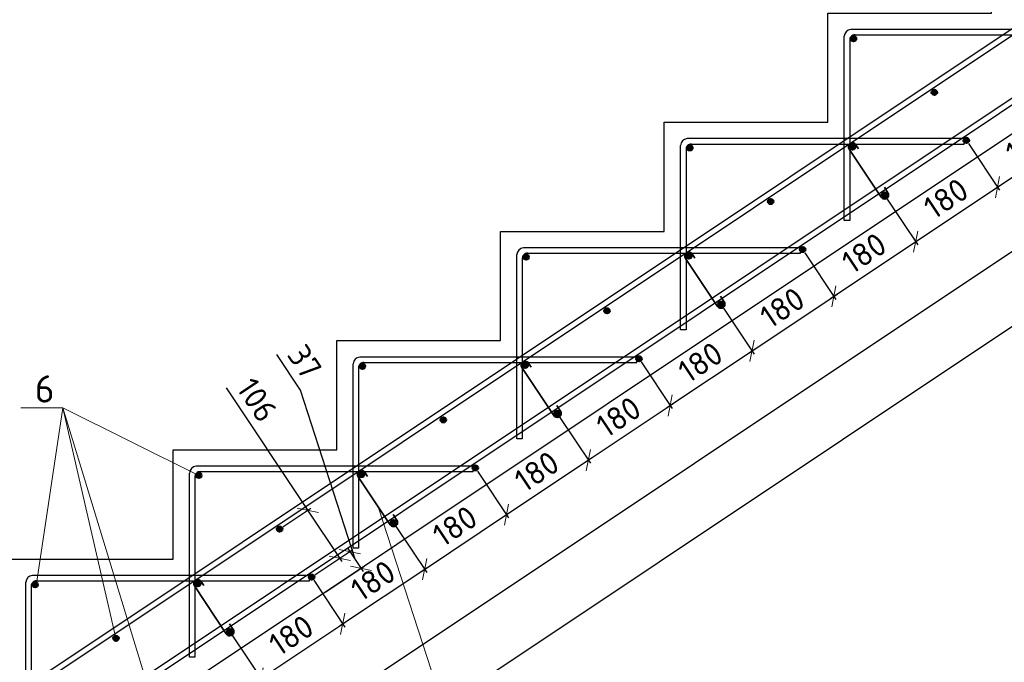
# Model space of a CAD drawing. Header units: millimetres. Extents: x 125896 to 2572636, y -120305 to 130347.
# Tile 14 of 256: x 301118 to 310140, y -111547 to -105662. Entities that reach past the tile are written whole.
import ezdxf

# ---------------------------------------------------------------- set-up
doc = ezdxf.new("R2010")
doc.units = ezdxf.units.MM
doc.linetypes.add('CENTER', pattern=[2, 1.25, -0.25, 0.25, -0.25])
for name, color, linetype, lineweight in [('Арматура', 152, 'Continuous', 40), ('ОСИ', 7, 'CENTER', 15), ('Основная 0.35', 200, 'Continuous', 35), ('Столовая Двери и окна', 7, 'Continuous', 15)]:
    doc.layers.add(name, color=color, linetype=linetype, lineweight=lineweight)
doc.layers.add('Столовая - обозначения', color=7, linetype='Continuous')
doc.styles.get("Standard").update_dxf_attribs({"font": 'isocpeur.ttf'})
doc.styles.add('ГОСТ', font='isocpeur.ttf')
doc.dimstyles.new('Осевые', dxfattribs={"dimscale": 0.7, "dimtxt": 450, "dimasz": 400, "dimexe": 100, "dimexo": 100, "dimgap": 100, "dimtad": 1, "dimdec": 0, "dimzin": 0, "dimdsep": 46, "dimtxsty": 'Standard', "dimblk": 'OBLIQUE', "dimcen": 9, "dimdle": 100, "dimazin": 0, "dimtm": 1e-09, "dimtfac": 1, "dimtdec": 0, "dimtofl": 0, "dimtmove": 0, "dimatfit": 3, "dimfxl": 1, "dimtolj": 1, "dimtzin": 0, "dimarcsym": 0})

# ---------------------------------------------------------------- blocks, each defined once
blk = doc.blocks.new('_OBLIQUE')
at = {"color": 0, "linetype": 'ByBlock'}
blk.add_line((-0.5, -0.5), (0.5, 0.5), dxfattribs=at)
blk = doc.blocks.new('*D901')
at = {"layer": 'Defpoints', "color": 0, "linetype": 'ByBlock', "lineweight": 20, "ltscale": 13, "transparency": 16777216}
for p in [(321040.7, -99219.5, -900), (321660.6, -100149.3), (299149.5, -113813.7, -900)]:
    blk.add_point(p, dxfattribs=at)
at = {"layer": 'ОСИ', "color": 0, "linetype": 'ByBlock', "lineweight": -2, "ltscale": 13, "transparency": 16777216}
for p, q in [((321060.1, -99248.6), (321680, -100178.4)), ((299740.2, -114762.9), (321689.7, -100129.9)), ((299168.9, -113842.8), (299788.7, -114772.6))]:
    blk.add_line(p, q, dxfattribs=at)
at = {"layer": 'ОСИ', "color": 0, "linetype": 'ByBlock', "lineweight": -2, "ltscale": 13, "transparency": 16777216, "xscale": 140, "yscale": 140, "zscale": 140}
for p, rotation in [((321660.6, -100149.3), 33.69006752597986), ((299769.3, -114743.5), 213.6900675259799)]:
    blk.add_blockref('_OBLIQUE', p, dxfattribs=dict(at, rotation=rotation))
at = {"layer": 'ОСИ', "color": 0, "linetype": 'ByBlock', "ltscale": 13, "transparency": 16777216, "insert": (310617.9, -107300.8), "char_height": 210, "attachment_point": 5, "rotation": 33.69007}
blk.add_mtext('\\A1;5262', dxfattribs=at)
blk = doc.blocks.new('*D902')
at = {"layer": 'Defpoints', "color": 0, "linetype": 'ByBlock', "lineweight": 20, "ltscale": 13, "transparency": 16777216}
for p in [(320728.2, -98792.8, -995.9), (321958.5, -100638.3), (298171.3, -113830.7, -995.9)]:
    blk.add_point(p, dxfattribs=at)
at = {"layer": 'ОСИ', "color": 0, "linetype": 'ByBlock', "lineweight": -2, "ltscale": 13, "transparency": 16777216}
for p, q in [((320747.6, -98822), (321977.9, -100667.4)), ((299372.5, -115695.6), (321987.7, -100618.9)), ((298190.8, -113859.9), (299421.1, -115705.3))]:
    blk.add_line(p, q, dxfattribs=at)
at = {"layer": 'ОСИ', "color": 0, "linetype": 'ByBlock', "lineweight": -2, "ltscale": 13, "transparency": 16777216, "xscale": 140, "yscale": 140, "zscale": 140}
for p, rotation in [((321958.5, -100638.3), 33.69006752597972), ((299401.7, -115676.2), 213.6900675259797)]:
    blk.add_blockref('_OBLIQUE', p, dxfattribs=dict(at, rotation=rotation))
at = {"layer": 'ОСИ', "color": 0, "linetype": 'ByBlock', "ltscale": 13, "transparency": 16777216, "insert": (310583, -108011.7), "char_height": 210, "attachment_point": 5, "rotation": 33.69007}
blk.add_mtext('\\A1;5422', dxfattribs=at)
blk = doc.blocks.new('*D851')
at = {"layer": 'Defpoints', "color": 0, "linetype": 'ByBlock', "lineweight": 20, "ltscale": 13, "transparency": 16777216}
for p in [(303042.9, -111267.1, 95.9), (303328.2, -111695.2), (302292.9, -111767.1, 95.9)]:
    blk.add_point(p, dxfattribs=at)
at = {"layer": 'ОСИ', "color": 0, "linetype": 'ByBlock', "lineweight": -2, "ltscale": 13, "transparency": 16777216}
for p, q in [((303062.3, -111296.2), (303347.6, -111724.3)), ((302549.1, -112214.6), (303357.3, -111675.7)), ((302312.3, -111796.2), (302597.6, -112224.3))]:
    blk.add_line(p, q, dxfattribs=at)
at = {"layer": 'ОСИ', "color": 0, "linetype": 'ByBlock', "lineweight": -2, "ltscale": 13, "transparency": 16777216, "xscale": 140, "yscale": 140, "zscale": 140}
for p, rotation in [((303328.2, -111695.2), 33.69006752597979), ((302578.2, -112195.2), 213.6900675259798)]:
    blk.add_blockref('_OBLIQUE', p, dxfattribs=dict(at, rotation=rotation))
at = {"layer": 'ОСИ', "color": 0, "linetype": 'ByBlock', "ltscale": 13, "transparency": 16777216, "insert": (302856.2, -111799.6), "char_height": 210, "attachment_point": 5, "rotation": 33.69007}
blk.add_mtext('\\A1;180', dxfattribs=at)
blk = doc.blocks.new('*D852')
at = {"layer": 'Defpoints', "color": 0, "linetype": 'ByBlock', "lineweight": 20, "ltscale": 13, "transparency": 16777216}
for p in [(303792.9, -110767.1, 95.9), (304078.2, -111195.2), (303042.9, -111267.1, 95.9)]:
    blk.add_point(p, dxfattribs=at)
at = {"layer": 'ОСИ', "color": 0, "linetype": 'ByBlock', "lineweight": -2, "ltscale": 13, "transparency": 16777216}
for p, q in [((303812.3, -110796.2), (304097.6, -111224.3)), ((303299.1, -111714.6), (304107.3, -111175.7)), ((303062.3, -111296.2), (303347.6, -111724.3))]:
    blk.add_line(p, q, dxfattribs=at)
at = {"layer": 'ОСИ', "color": 0, "linetype": 'ByBlock', "lineweight": -2, "ltscale": 13, "transparency": 16777216, "xscale": 140, "yscale": 140, "zscale": 140}
for p, rotation in [((304078.2, -111195.2), 33.69006752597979), ((303328.2, -111695.2), 213.6900675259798)]:
    blk.add_blockref('_OBLIQUE', p, dxfattribs=dict(at, rotation=rotation))
at = {"layer": 'ОСИ', "color": 0, "linetype": 'ByBlock', "ltscale": 13, "transparency": 16777216, "insert": (303606.2, -111299.6), "char_height": 210, "attachment_point": 5, "rotation": 33.69007}
blk.add_mtext('\\A1;180', dxfattribs=at)
blk = doc.blocks.new('*D853')
at = {"layer": 'Defpoints', "color": 0, "linetype": 'ByBlock', "lineweight": 20, "ltscale": 13, "transparency": 16777216}
for p in [(304542.9, -110267.1, 95.9), (304828.2, -110695.2), (303792.9, -110767.1, 95.9)]:
    blk.add_point(p, dxfattribs=at)
at = {"layer": 'ОСИ', "color": 0, "linetype": 'ByBlock', "lineweight": -2, "ltscale": 13, "transparency": 16777216}
for p, q in [((304562.3, -110296.2), (304847.6, -110724.3)), ((304049.1, -111214.6), (304857.3, -110675.7)), ((303812.3, -110796.2), (304097.6, -111224.3))]:
    blk.add_line(p, q, dxfattribs=at)
at = {"layer": 'ОСИ', "color": 0, "linetype": 'ByBlock', "lineweight": -2, "ltscale": 13, "transparency": 16777216, "xscale": 140, "yscale": 140, "zscale": 140}
for p, rotation in [((304828.2, -110695.2), 33.69006752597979), ((304078.2, -111195.2), 213.6900675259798)]:
    blk.add_blockref('_OBLIQUE', p, dxfattribs=dict(at, rotation=rotation))
at = {"layer": 'ОСИ', "color": 0, "linetype": 'ByBlock', "ltscale": 13, "transparency": 16777216, "insert": (304356.2, -110799.6), "char_height": 210, "attachment_point": 5, "rotation": 33.69007}
blk.add_mtext('\\A1;180', dxfattribs=at)
blk = doc.blocks.new('*D854')
at = {"layer": 'Defpoints', "color": 0, "linetype": 'ByBlock', "lineweight": 20, "ltscale": 13, "transparency": 16777216}
for p in [(305292.9, -109767.1, 95.9), (305578.2, -110195.2), (304542.9, -110267.1, 95.9)]:
    blk.add_point(p, dxfattribs=at)
at = {"layer": 'ОСИ', "color": 0, "linetype": 'ByBlock', "lineweight": -2, "ltscale": 13, "transparency": 16777216}
for p, q in [((305312.3, -109796.2), (305597.6, -110224.3)), ((304799.1, -110714.6), (305607.3, -110175.7)), ((304562.3, -110296.2), (304847.6, -110724.3))]:
    blk.add_line(p, q, dxfattribs=at)
at = {"layer": 'ОСИ', "color": 0, "linetype": 'ByBlock', "lineweight": -2, "ltscale": 13, "transparency": 16777216, "xscale": 140, "yscale": 140, "zscale": 140}
for p, rotation in [((305578.2, -110195.2), 33.69006752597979), ((304828.2, -110695.2), 213.6900675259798)]:
    blk.add_blockref('_OBLIQUE', p, dxfattribs=dict(at, rotation=rotation))
at = {"layer": 'ОСИ', "color": 0, "linetype": 'ByBlock', "ltscale": 13, "transparency": 16777216, "insert": (305106.2, -110299.6), "char_height": 210, "attachment_point": 5, "rotation": 33.69007}
blk.add_mtext('\\A1;180', dxfattribs=at)
blk = doc.blocks.new('*D855')
at = {"layer": 'Defpoints', "color": 0, "linetype": 'ByBlock', "lineweight": 20, "ltscale": 13, "transparency": 16777216}
for p in [(306042.9, -109267.1, 95.9), (306328.2, -109695.2), (305292.9, -109767.1, 95.9)]:
    blk.add_point(p, dxfattribs=at)
at = {"layer": 'ОСИ', "color": 0, "linetype": 'ByBlock', "lineweight": -2, "ltscale": 13, "transparency": 16777216}
for p, q in [((306062.3, -109296.2), (306347.6, -109724.3)), ((305549.1, -110214.6), (306357.3, -109675.7)), ((305312.3, -109796.2), (305597.6, -110224.3))]:
    blk.add_line(p, q, dxfattribs=at)
at = {"layer": 'ОСИ', "color": 0, "linetype": 'ByBlock', "lineweight": -2, "ltscale": 13, "transparency": 16777216, "xscale": 140, "yscale": 140, "zscale": 140}
for p, rotation in [((306328.2, -109695.2), 33.69006752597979), ((305578.2, -110195.2), 213.6900675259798)]:
    blk.add_blockref('_OBLIQUE', p, dxfattribs=dict(at, rotation=rotation))
at = {"layer": 'ОСИ', "color": 0, "linetype": 'ByBlock', "ltscale": 13, "transparency": 16777216, "insert": (305856.2, -109799.6), "char_height": 210, "attachment_point": 5, "rotation": 33.69007}
blk.add_mtext('\\A1;180', dxfattribs=at)
blk = doc.blocks.new('*D856')
at = {"layer": 'Defpoints', "color": 0, "linetype": 'ByBlock', "lineweight": 20, "ltscale": 13, "transparency": 16777216}
for p in [(306792.9, -108767.1, 95.9), (306042.9, -109267.1, 95.9), (307078.2, -109195.2)]:
    blk.add_point(p, dxfattribs=at)
at = {"layer": 'ОСИ', "color": 0, "linetype": 'ByBlock', "lineweight": -2, "ltscale": 13, "transparency": 16777216}
for p, q in [((306812.3, -108796.2), (307097.6, -109224.3)), ((306299.1, -109714.6), (307107.3, -109175.7)), ((306062.3, -109296.2), (306347.6, -109724.3))]:
    blk.add_line(p, q, dxfattribs=at)
at = {"layer": 'ОСИ', "color": 0, "linetype": 'ByBlock', "lineweight": -2, "ltscale": 13, "transparency": 16777216, "xscale": 140, "yscale": 140, "zscale": 140}
for p, rotation in [((307078.2, -109195.2), 33.69006752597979), ((306328.2, -109695.2), 213.6900675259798)]:
    blk.add_blockref('_OBLIQUE', p, dxfattribs=dict(at, rotation=rotation))
at = {"layer": 'ОСИ', "color": 0, "linetype": 'ByBlock', "ltscale": 13, "transparency": 16777216, "insert": (306606.2, -109299.6), "char_height": 210, "attachment_point": 5, "rotation": 33.69007}
blk.add_mtext('\\A1;180', dxfattribs=at)
blk = doc.blocks.new('*D857')
at = {"layer": 'Defpoints', "color": 0, "linetype": 'ByBlock', "lineweight": 20, "ltscale": 13, "transparency": 16777216}
for p in [(307542.9, -108267.1, 95.9), (307828.2, -108695.2), (306792.9, -108767.1, 95.9)]:
    blk.add_point(p, dxfattribs=at)
at = {"layer": 'ОСИ', "color": 0, "linetype": 'ByBlock', "lineweight": -2, "ltscale": 13, "transparency": 16777216}
for p, q in [((307562.3, -108296.2), (307847.6, -108724.3)), ((307049.1, -109214.6), (307857.3, -108675.7)), ((306812.3, -108796.2), (307097.6, -109224.3))]:
    blk.add_line(p, q, dxfattribs=at)
at = {"layer": 'ОСИ', "color": 0, "linetype": 'ByBlock', "lineweight": -2, "ltscale": 13, "transparency": 16777216, "xscale": 140, "yscale": 140, "zscale": 140}
for p, rotation in [((307828.2, -108695.2), 33.69006752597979), ((307078.2, -109195.2), 213.6900675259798)]:
    blk.add_blockref('_OBLIQUE', p, dxfattribs=dict(at, rotation=rotation))
at = {"layer": 'ОСИ', "color": 0, "linetype": 'ByBlock', "ltscale": 13, "transparency": 16777216, "insert": (307356.2, -108799.6), "char_height": 210, "attachment_point": 5, "rotation": 33.69007}
blk.add_mtext('\\A1;180', dxfattribs=at)
blk = doc.blocks.new('*D858')
at = {"layer": 'Defpoints', "color": 0, "linetype": 'ByBlock', "lineweight": 20, "ltscale": 13, "transparency": 16777216}
for p in [(308292.9, -107767.1, 95.9), (307542.9, -108267.1, 95.9), (308578.2, -108195.2)]:
    blk.add_point(p, dxfattribs=at)
at = {"layer": 'ОСИ', "color": 0, "linetype": 'ByBlock', "lineweight": -2, "ltscale": 13, "transparency": 16777216}
for p, q in [((308312.3, -107796.2), (308597.6, -108224.3)), ((307799.1, -108714.6), (308607.3, -108175.7)), ((307562.3, -108296.2), (307847.6, -108724.3))]:
    blk.add_line(p, q, dxfattribs=at)
at = {"layer": 'ОСИ', "color": 0, "linetype": 'ByBlock', "lineweight": -2, "ltscale": 13, "transparency": 16777216, "xscale": 140, "yscale": 140, "zscale": 140}
for p, rotation in [((308578.2, -108195.2), 33.69006752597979), ((307828.2, -108695.2), 213.6900675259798)]:
    blk.add_blockref('_OBLIQUE', p, dxfattribs=dict(at, rotation=rotation))
at = {"layer": 'ОСИ', "color": 0, "linetype": 'ByBlock', "ltscale": 13, "transparency": 16777216, "insert": (308106.2, -108299.6), "char_height": 210, "attachment_point": 5, "rotation": 33.69007}
blk.add_mtext('\\A1;180', dxfattribs=at)
blk = doc.blocks.new('*D859')
at = {"layer": 'Defpoints', "color": 0, "linetype": 'ByBlock', "lineweight": 20, "ltscale": 13, "transparency": 16777216}
for p in [(309042.9, -107267.1, 95.9), (309328.2, -107695.2), (308292.9, -107767.1, 95.9)]:
    blk.add_point(p, dxfattribs=at)
at = {"layer": 'ОСИ', "color": 0, "linetype": 'ByBlock', "lineweight": -2, "ltscale": 13, "transparency": 16777216}
for p, q in [((309062.3, -107296.2), (309347.6, -107724.3)), ((308549.1, -108214.6), (309357.3, -107675.7)), ((308312.3, -107796.2), (308597.6, -108224.3))]:
    blk.add_line(p, q, dxfattribs=at)
at = {"layer": 'ОСИ', "color": 0, "linetype": 'ByBlock', "lineweight": -2, "ltscale": 13, "transparency": 16777216, "xscale": 140, "yscale": 140, "zscale": 140}
for p, rotation in [((309328.2, -107695.2), 33.69006752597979), ((308578.2, -108195.2), 213.6900675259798)]:
    blk.add_blockref('_OBLIQUE', p, dxfattribs=dict(at, rotation=rotation))
at = {"layer": 'ОСИ', "color": 0, "linetype": 'ByBlock', "ltscale": 13, "transparency": 16777216, "insert": (308856.2, -107799.6), "char_height": 210, "attachment_point": 5, "rotation": 33.69007}
blk.add_mtext('\\A1;180', dxfattribs=at)
blk = doc.blocks.new('*D860')
at = {"layer": 'Defpoints', "color": 0, "linetype": 'ByBlock', "lineweight": 20, "ltscale": 13, "transparency": 16777216}
for p in [(309792.9, -106767.1, 95.9), (309042.9, -107267.1, 95.9), (310078.2, -107195.2)]:
    blk.add_point(p, dxfattribs=at)
at = {"layer": 'ОСИ', "color": 0, "linetype": 'ByBlock', "lineweight": -2, "ltscale": 13, "transparency": 16777216}
for p, q in [((309812.3, -106796.2), (310097.6, -107224.3)), ((309299.1, -107714.6), (310107.3, -107175.7)), ((309062.3, -107296.2), (309347.6, -107724.3))]:
    blk.add_line(p, q, dxfattribs=at)
at = {"layer": 'ОСИ', "color": 0, "linetype": 'ByBlock', "lineweight": -2, "ltscale": 13, "transparency": 16777216, "xscale": 140, "yscale": 140, "zscale": 140}
for p, rotation in [((310078.2, -107195.2), 33.69006752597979), ((309328.2, -107695.2), 213.6900675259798)]:
    blk.add_blockref('_OBLIQUE', p, dxfattribs=dict(at, rotation=rotation))
at = {"layer": 'ОСИ', "color": 0, "linetype": 'ByBlock', "ltscale": 13, "transparency": 16777216, "insert": (309606.2, -107299.6), "char_height": 210, "attachment_point": 5, "rotation": 33.69007}
blk.add_mtext('\\A1;180', dxfattribs=at)
blk = doc.blocks.new('*D861')
at = {"layer": 'Defpoints', "color": 0, "linetype": 'ByBlock', "lineweight": 20, "ltscale": 13, "transparency": 16777216}
for p in [(310542.9, -106267.1, 95.9), (310828.2, -106695.2), (309792.9, -106767.1, 95.9)]:
    blk.add_point(p, dxfattribs=at)
at = {"layer": 'ОСИ', "color": 0, "linetype": 'ByBlock', "lineweight": -2, "ltscale": 13, "transparency": 16777216}
for p, q in [((310562.3, -106296.2), (310847.6, -106724.3)), ((310049.1, -107214.6), (310857.3, -106675.7)), ((309812.3, -106796.2), (310097.6, -107224.3))]:
    blk.add_line(p, q, dxfattribs=at)
at = {"layer": 'ОСИ', "color": 0, "linetype": 'ByBlock', "lineweight": -2, "ltscale": 13, "transparency": 16777216, "xscale": 140, "yscale": 140, "zscale": 140}
for p, rotation in [((310828.2, -106695.2), 33.69006752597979), ((310078.2, -107195.2), 213.6900675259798)]:
    blk.add_blockref('_OBLIQUE', p, dxfattribs=dict(at, rotation=rotation))
at = {"layer": 'ОСИ', "color": 0, "linetype": 'ByBlock', "ltscale": 13, "transparency": 16777216, "insert": (310356.2, -106799.6), "char_height": 210, "attachment_point": 5, "rotation": 33.69007}
blk.add_mtext('\\A1;180', dxfattribs=at)
blk = doc.blocks.new('*D876')
at = {"layer": 'Defpoints', "color": 0, "linetype": 'ByBlock', "lineweight": 20, "ltscale": 13, "transparency": 16777216}
for p in [(303499.8, -110327.5), (304050.6, -110595.3), (303792.9, -110767.1, 95.9)]:
    blk.add_point(p, dxfattribs=at)
at = {"layer": 'ОСИ', "color": 0, "linetype": 'ByBlock', "lineweight": -2, "ltscale": 13, "transparency": 16777216}
for p, q in [((303010.4, -109034.9), (303757.5, -110155.7)), ((303528.9, -110308.1), (303786.6, -110136.2)), ((303738.1, -110126.5), (304070, -110624.4)), ((303822, -110747.7), (304079.7, -110575.9))]:
    blk.add_line(p, q, dxfattribs=at)
at = {"layer": 'ОСИ', "color": 0, "linetype": 'ByBlock', "lineweight": -2, "ltscale": 13, "transparency": 16777216, "xscale": 140, "yscale": 140, "zscale": 140}
for p, rotation in [((303757.5, -110155.7), 123.6900675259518), ((304050.6, -110595.3), 303.6900675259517)]:
    blk.add_blockref('_OBLIQUE', p, dxfattribs=dict(at, rotation=rotation))
at = {"layer": 'ОСИ', "color": 0, "linetype": 'ByBlock', "ltscale": 13, "transparency": 16777216, "insert": (303293.8, -109144.6), "char_height": 210, "attachment_point": 5, "rotation": 303.69007}
blk.add_mtext('\\A1;106', dxfattribs=at)
blk = doc.blocks.new('*D877')
at = {"layer": 'Defpoints', "color": 0, "linetype": 'ByBlock', "lineweight": 20, "ltscale": 13, "transparency": 16777216}
for p in [(304244.9, -110687.1), (303792.9, -110767.1, 95.9), (303895, -110920.4)]:
    blk.add_point(p, dxfattribs=at)
at = {"layer": 'ОСИ', "color": 0, "linetype": 'ByBlock', "lineweight": -2, "ltscale": 13, "transparency": 16777216}
for p, q in [((303692.1, -109055.4), (303474.6, -108729.2)), ((304193.8, -110610.5), (303692.1, -109055.4)), ((303822, -110747.7), (304171.9, -110514.4)), ((304123.3, -110504.7), (304264.3, -110716.2)), ((303924.2, -110901), (304274, -110667.7))]:
    blk.add_line(p, q, dxfattribs=at)
at = {"layer": 'ОСИ', "color": 0, "linetype": 'ByBlock', "lineweight": -2, "ltscale": 13, "transparency": 16777216, "xscale": 140, "yscale": 140, "zscale": 140}
for p, rotation in [((304142.7, -110533.9), 123.6900675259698), ((304244.9, -110687.1), 303.6900675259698)]:
    blk.add_blockref('_OBLIQUE', p, dxfattribs=dict(at, rotation=rotation))
at = {"layer": 'ОСИ', "color": 0, "linetype": 'ByBlock', "ltscale": 13, "transparency": 16777216, "insert": (303729, -108795.2), "char_height": 210, "attachment_point": 5, "rotation": 303.69007}
blk.add_mtext('\\A1;37', dxfattribs=at)

msp = doc.modelspace()

# ---------------------------------------------------------------- hatches: boundary and pattern name
at = {"layer": 'Арматура'}
h = msp.add_hatch(color=256, dxfattribs=at)
edge = h.paths.add_edge_path()
edge.add_arc((308758.6, -105836.3), 25, 0, 360)
h = msp.add_hatch(color=256, dxfattribs=at)
edge = h.paths.add_edge_path()
edge.add_arc((309499.8, -106327.5), 25, 0, 360)
h = msp.add_hatch(color=256, dxfattribs=at)
edge = h.paths.add_edge_path()
edge.add_arc((307258.6, -106836.3), 25, 0, 360)
h = msp.add_hatch(color=256, dxfattribs=at)
edge = h.paths.add_edge_path()
edge.add_arc((308749.8, -106827.5), 25, 0, 360)
h = msp.add_hatch(color=256, dxfattribs=at)
edge = h.paths.add_edge_path()
edge.add_arc((309792.9, -106767.1), 25, 0, 360)
h = msp.add_hatch(color=256, dxfattribs=at)
edge = h.paths.add_edge_path()
edge.add_arc((309042.9, -107267.1), 25, 0, 360)
h = msp.add_hatch(color=256, dxfattribs=at)
edge = h.paths.add_edge_path()
edge.add_arc((307999.8, -107327.5), 25, 0, 360)
h = msp.add_hatch(color=256, dxfattribs=at)
edge = h.paths.add_edge_path()
edge.add_arc((305758.6, -107836.3), 25, 0, 360)
h = msp.add_hatch(color=256, dxfattribs=at)
edge = h.paths.add_edge_path()
edge.add_arc((307249.8, -107827.5), 25, 0, 360)
h = msp.add_hatch(color=256, dxfattribs=at)
edge = h.paths.add_edge_path()
edge.add_arc((308292.9, -107767.1), 25, 0, 360)
h = msp.add_hatch(color=256, dxfattribs=at)
edge = h.paths.add_edge_path()
edge.add_arc((307542.9, -108267.1), 25, 0, 360)
h = msp.add_hatch(color=256, dxfattribs=at)
edge = h.paths.add_edge_path()
edge.add_arc((306499.8, -108327.5), 25, 0, 360)
h = msp.add_hatch(color=256, dxfattribs=at)
edge = h.paths.add_edge_path()
edge.add_arc((304258.6, -108836.3), 25, 0, 360)
h = msp.add_hatch(color=256, dxfattribs=at)
edge = h.paths.add_edge_path()
edge.add_arc((305749.8, -108827.5), 25, 0, 360)
h = msp.add_hatch(color=256, dxfattribs=at)
edge = h.paths.add_edge_path()
edge.add_arc((306792.9, -108767.1), 25, 0, 360)
h = msp.add_hatch(color=256, dxfattribs=at)
edge = h.paths.add_edge_path()
edge.add_arc((306042.9, -109267.1), 25, 0, 360)
h = msp.add_hatch(color=256, dxfattribs=at)
edge = h.paths.add_edge_path()
edge.add_arc((304999.8, -109327.5), 25, 0, 360)
h = msp.add_hatch(color=256, dxfattribs=at)
edge = h.paths.add_edge_path()
edge.add_arc((304249.8, -109827.5), 25, 0, 360)
h = msp.add_hatch(color=256, dxfattribs=at)
edge = h.paths.add_edge_path()
edge.add_arc((305292.9, -109767.1), 25, 0, 360)
h = msp.add_hatch(color=256, dxfattribs=at)
edge = h.paths.add_edge_path()
edge.add_arc((302758.6, -109836.3), 25, 0, 360)
h = msp.add_hatch(color=256, dxfattribs=at)
edge = h.paths.add_edge_path()
edge.add_arc((304542.9, -110267.1), 25, 0, 360)
h = msp.add_hatch(color=256, dxfattribs=at)
edge = h.paths.add_edge_path()
edge.add_arc((303499.8, -110327.5), 25, 0, 360)
h = msp.add_hatch(color=256, dxfattribs=at)
edge = h.paths.add_edge_path()
edge.add_arc((303792.9, -110767.1), 25, 0, 360)
h = msp.add_hatch(color=256, dxfattribs=at)
edge = h.paths.add_edge_path()
edge.add_arc((301258.6, -110836.3), 25, 0, 360)
h = msp.add_hatch(color=256, dxfattribs=at)
edge = h.paths.add_edge_path()
edge.add_arc((302749.8, -110827.5), 25, 0, 360)
h = msp.add_hatch(color=256, dxfattribs=at)
edge = h.paths.add_edge_path()
edge.add_arc((303042.9, -111267.1), 25, 0, 360)
h = msp.add_hatch(color=256, dxfattribs=at)
edge = h.paths.add_edge_path()
edge.add_arc((301999.8, -111327.5), 25, 0, 360)

# ---------------------------------------------------------------- linework, layer by layer
for centre in [(308758.6, -105836.3), (309499.8, -106327.5), (307258.6, -106836.3), (308749.8, -106827.5), (309792.9, -106767.1, 95.9), (309042.9, -107267.1, 95.9), (307999.8, -107327.5), (305758.6, -107836.3), (307249.8, -107827.5), (308292.9, -107767.1, 95.9), (307542.9, -108267.1, 95.9), (306499.8, -108327.5), (304258.6, -108836.3), (305749.8, -108827.5), (306792.9, -108767.1, 95.9), (306042.9, -109267.1, 95.9), (304999.8, -109327.5), (304249.8, -109827.5), (305292.9, -109767.1, 95.9), (302758.6, -109836.3), (304542.9, -110267.1, 95.9), (303499.8, -110327.5), (303792.9, -110767.1, 95.9), (301258.6, -110836.3), (302749.8, -110827.5), (303042.9, -111267.1, 95.9), (301999.8, -111327.5)]:
    msp.add_circle(centre, 25, dxfattribs=at)
at = {"layer": 'Основная 0.35'}
for p, q in [((308781.4, -106807.4), (308805.2, -106844.9)), ((309011.2, -107287.2, 95.9), (308718.1, -106847.6)), ((309074.5, -107247, 95.9), (309041.2, -107194.5, 95.9)), ((307281.4, -107807.4), (307305.2, -107844.9)), ((307511.2, -108287.2, 95.9), (307218.1, -107847.6)), ((307574.5, -108247, 95.9), (307541.2, -108194.5, 95.9)), ((305781.4, -108807.4), (305805.2, -108844.9)), ((306011.2, -109287.2, 95.9), (305718.1, -108847.6)), ((306074.5, -109247, 95.9), (306041.2, -109194.5, 95.9)), ((304281.4, -109807.4), (304305.2, -109844.9)), ((304511.2, -110287.2, 95.9), (304218.1, -109847.6)), ((304574.5, -110247, 95.9), (304541.2, -110194.5, 95.9)), ((303011.2, -111287.2, 95.9), (302718.1, -110847.6)), ((302781.4, -110807.4), (302805.2, -110844.9)), ((303074.5, -111247, 95.9), (303041.2, -111194.5, 95.9))]:
    msp.add_line(p, q, dxfattribs=at)
for centre, start, end in [((308749.8, -106827.5), 32.40892, 212.40892), ((309042.9, -107267.1, 95.9), 212.40892, 32.40892), ((307249.8, -107827.5), 32.40892, 212.40892), ((307542.9, -108267.1, 95.9), 212.40892, 32.40892), ((305749.8, -108827.5), 32.40892, 212.40892), ((306042.9, -109267.1, 95.9), 212.40892, 32.40892), ((304249.8, -109827.5), 32.40892, 212.40892), ((304542.9, -110267.1, 95.9), 212.40892, 32.40892), ((302749.8, -110827.5), 32.40892, 212.40892), ((303042.9, -111267.1, 95.9), 212.40892, 32.40892)]:
    msp.add_arc(centre, 37.5, start, end, dxfattribs=at)
at = {"layer": 'Столовая Двери и окна', "color": 18, "lineweight": 30, "true_color": 0x000000}
msp.add_line((320873.6, -99601.3, -1170), (299273.6, -114001.3, -900), dxfattribs=at)
at = {"layer": 'Столовая Двери и окна', "color": 18, "lineweight": 20, "true_color": 0x000000}
for p, q in [((301127.8, -109216.9), (301511.5, -109216.9)), ((301269.7, -110847.5), (301511.5, -109216.9)), ((302758.6, -109836.3), (301511.5, -109216.9)), ((301999.8, -111327.5), (301511.5, -109216.9)), ((302292.9, -111767.1, 95.9), (301511.5, -109216.9)), ((304407.1, -110131.1, 61.8), (305195.9, -112565.4, 61.8))]:
    msp.add_line(p, q, dxfattribs=at)
at = {"layer": 'Столовая Двери и окна', "color": 146, "lineweight": 30, "true_color": 0x105689}
for points, elevation in [([(320728.2, -98792.8), (320700.5, -98751.2), (298143.6, -113789.1), (298171.3, -113830.7)], -995.9), ([(321040.7, -99219.5), (321013, -99177.9), (299121.7, -113772.1), (299149.5, -113813.7)], -900)]:
    msp.add_lwpolyline(points, close=True, dxfattribs=dict(at, elevation=elevation))
at = {"layer": 'Столовая Двери и окна', "color": 18, "lineweight": 30, "true_color": 0x000000}
msp.add_lwpolyline([(298023.6, -113601.3), (298023.6, -112601.3), (299523.6, -112601.3), (299523.6, -111601.3), (301023.6, -111601.3), (301023.6, -110601.3), (302523.6, -110601.3), (302523.6, -109601.3), (304023.6, -109601.3), (304023.6, -108601.3), (305523.6, -108601.3), (305523.6, -107601.3), (307023.6, -107601.3), (307023.6, -106601.3), (308523.6, -106601.3), (308523.6, -105601.3), (310023.6, -105601.3), (310023.6, -104601.3), (311523.6, -104601.3)], dxfattribs=at)
at = {"layer": 'Столовая Двери и окна', "color": 146, "lineweight": 30, "true_color": 0x105689}
for points in [[(308723.6, -105843.3), (308723.6, -107501.3), (308673.6, -107501.3), (308673.6, -105813.7)], [(308768.1, -105801.3), (311273.6, -105801.3), (311273.6, -105751.3), (308733.7, -105751.3), (308733.7, -105751.3), (308733.7, -105751.3)], [(307223.6, -106843.3), (307223.6, -108501.3), (307173.6, -108501.3), (307173.6, -106813.7)], [(307268.1, -106801.3), (309773.6, -106801.3), (309773.6, -106751.3), (307233.7, -106751.3), (307233.7, -106751.3), (307233.7, -106751.3)], [(305723.6, -107843.3), (305723.6, -109501.3), (305673.6, -109501.3), (305673.6, -107813.7)], [(305768.1, -107801.3), (308273.6, -107801.3), (308273.6, -107751.3), (305733.7, -107751.3), (305733.7, -107751.3), (305733.7, -107751.3)], [(304223.6, -108843.3), (304223.6, -110501.3), (304173.6, -110501.3), (304173.6, -108813.7)], [(304268.1, -108801.3), (306773.6, -108801.3), (306773.6, -108751.3), (304233.7, -108751.3), (304233.7, -108751.3), (304233.7, -108751.3)], [(302768.1, -109801.3), (305273.6, -109801.3), (305273.6, -109751.3), (302733.7, -109751.3), (302733.7, -109751.3), (302733.7, -109751.3)], [(302723.6, -109843.3), (302723.6, -111501.3), (302673.6, -111501.3), (302673.6, -109813.7)], [(301268.1, -110801.3), (303773.6, -110801.3), (303773.6, -110751.3), (301233.7, -110751.3), (301233.7, -110751.3), (301233.7, -110751.3)], [(301223.6, -110843.3), (301223.6, -112501.3), (301173.6, -112501.3), (301173.6, -110813.7)]]:
    msp.add_lwpolyline(points, dxfattribs=at)
for centre, radius, start, end in [((308742.1, -105819.6), 68.8, 97.03929, 175.07833), ((308769.7, -105847.5), 46.3, 86.19482, 184.74031), ((307242.1, -106819.6), 68.8, 97.03929, 175.07833), ((307269.7, -106847.5), 46.3, 86.19482, 184.74031), ((305742.1, -107819.6), 68.8, 97.03929, 175.07833), ((305769.7, -107847.5), 46.3, 86.19482, 184.74031), ((304242.1, -108819.6), 68.8, 97.03929, 175.07833), ((304269.7, -108847.5), 46.3, 86.19482, 184.74031), ((302742.1, -109819.6), 68.8, 97.03929, 175.07833), ((302769.7, -109847.5), 46.3, 86.19482, 184.74031), ((301242.1, -110819.6), 68.8, 97.03929, 175.07833), ((301269.7, -110847.5), 46.3, 86.19482, 184.74031)]:
    msp.add_arc(centre, radius, start, end, dxfattribs=at)

# ---------------------------------------------------------------- texts
at = {"insert": (226281.3, -87218.1), "char_height": 250, "attachment_point": 1, "style": 'ГОСТ'}
msp.add_mtext_dynamic_manual_height_columns('\\A1;\\pi9384.38;{\\H1.5152x;\\P\\pi1250;Общие указания\\P\\pi250;}1.^IРабочая документация разработана в соответствии с заданием на проектирование, требованиями действующих технических регламентов, стандартов, сводов правил и других документов, содержащих установленные требования.\\P2.^IРабочая документация выполнена в соответствии со следующими нормативными и техническими документами:\\P-^IСП 20.13330.2016 "Нагрузки и Воздействия";\\P-^IСП 63.13330.2012 "Бетонные и железобетонные конструкции. Основные положения";\\P-^IСП 22.13330.2016 "Основания зданий и сооружений";\\P-^IСП 45.13330.2012 "Земляные сооружения, основания и фундаменты".\\P3.   За относительную отметку 0,000 принята отметка чистого пола первого этажа.\\P4.^IПеречень видов работ, для которых необходимо составлять акты освидетельствования скрытых работ:\\P-^Iармирование конструкций;\\P-^Iосвидетельствование опалубки перед бетонированием;\\P-^Iвыполнение сварочных работ;\\P-^Iотбор контрольных проб бетона;\\P-^Iсоответствие законченных железобетонных конструкций проекту с отображением качества работ;\\P-^Iустройство монолитных конструкций, выполняемых в зимнее время;  \\P\\pi0;  -    устройство гидроизоляции;\\P\\pi250;-^Iуплотнение грунтов и обратную засыпку.\\PЗапрещается выполнение последующих работ при отсутствии актов освидетельствования предшествующих скрытых работ во всех случаях.\\P\\pi0;        5. Проект рассчитан на производство работ в период положительных температур. В случае выполнения работ при отрицательных температурах необходимо выполнять требования СНиП часть 3 по производству работ и ППР.\\P        6. При минимальной температуре воздуха до минус 15°С допускается: выдерживание бетона в конструкции методом термоса, при предварительном разогреве бетонной смеси, форсированный электроразогрев бетона в конструкции с повторным уплотнением.\\P\\pi250;При минимальной температуре воздуха до минус 25°С допускается: обогрев бетона в греющей опалубке с помощью низкотемпературных электронагревателей, электродный сквозной прогрев бетона, электрообогрев с помощью греющего провода.\\P\\pi0;7. При отрицательной температуре воздуха уплотнение грунта обратной засыпки в траншеях должно \\Pосуществляться до достижения коэффициента уплотнения 0,98. \\PВремя уплотнения грунта в зависимости от температуры воздуха: \\P\\pi250;-^Iпри t{\\H0.7x;\\So^ ;}-5, 90-120 минут; при t{\\H0.7x;\\So^ ;\\H1.42857x;-10, 60-90 минут; }при t{\\H0.7x;\\So^ ;\\H1.42857x;-20, 40-60 минут; }при t{\\H0.7x;\\So^ ;\\H1.42857x;-30, 20-30 минут;\\P\\pi0;Работы по выполнению насыпей и обратных засыпок при отрицательных температурах должны производить с учетом следующих требований:\\P\\pi250;-^Iподготовку поверхности (основания) насыпи и обратных засыпок следует выполнять с полным удалением снега, льда, промерзшего слоя слабого и пучинистого грунта на всю его глубину;\\P-^Iотсыпку в насыпь и обратные засыпки грунтов необходимо производить при их природной влажности и в талом состоянии с содержанием комьев мерзлого грунта, не превышающим требований, приведенных в приложении М СП 45.13330.2017. Свод правил. Земляные сооружения, основания и фундаменты., и, как правило, на не промерзшие ранее отсыпанные и уплотненные слои. В отдельных случаях при согласовании с автором проекта допускается грунты отсыпать на непучинистые грунты, промерзшие на глубину не более 15 см;\\P-^Iпри пониженной влажности отсыпанных грунтов для их уплотнения следует применять более тяжелое грунтоуплотняющее оборудование; \\P-^Iработы по отсыпке и уплотнению каждого слоя должны выполнять в течение одной рабочей смены; - при выполнении насыпей из глинистых грунтов при обильном снеговыпадении все работы должны быть прекращены; - перерывы в работах по выполнению насыпей и обратных засыпок допускаются только при условиях, что за время перерыва глубина промерзания ранее уплотненных пучинистых грунтов не превысит 15 см или на время перерыва ранее уплотненные грунты утепляются специальными средствами (например, маловлажным рыхлым грунтом, который в последующем удаляется); - все работы по отсыпке грунтов и их уплотнению выполняют с повышенной интенсивностью.}', width=20474.372, gutter_width=5800, heights=[24436.9], dxfattribs=at)
at = {"layer": 'Столовая - обозначения', "lineweight": 25}
msp.add_text('6', height=250, dxfattribs=at).set_placement((301256, -109168.6))

# ---------------------------------------------------------------- dimensions: what is measured, and where the dimension line sits
at = {"layer": 'ОСИ', "linetype": 'ByBlock', "ltscale": 13}
for p1, p2, distance, picture, middle in [((298171.3, -113830.7, -995.9), (320728.2, -98792.8, -995.9), -2218, '*D902', (310583, -108011.7)), ((299149.5, -113813.7, -900), (321040.7, -99219.5, -900), -1117.5, '*D901', (310617.9, -107300.8)), ((309792.9, -106767.1, 95.9), (310542.9, -106267.1, 95.9), -514.5, '*D861', (310356.2, -106799.6)), ((309042.9, -107267.1, 95.9), (309792.9, -106767.1, 95.9), -514.5, '*D860', (309606.2, -107299.6)), ((308292.9, -107767.1, 95.9), (309042.9, -107267.1, 95.9), -514.5, '*D859', (308856.2, -107799.6)), ((307542.9, -108267.1, 95.9), (308292.9, -107767.1, 95.9), -514.5, '*D858', (308106.2, -108299.6)), ((306792.9, -108767.1, 95.9), (307542.9, -108267.1, 95.9), -514.5, '*D857', (307356.2, -108799.6)), ((306042.9, -109267.1, 95.9), (306792.9, -108767.1, 95.9), -514.5, '*D856', (306606.2, -109299.6)), ((305292.9, -109767.1, 95.9), (306042.9, -109267.1, 95.9), -514.5, '*D855', (305856.2, -109799.6)), ((304542.9, -110267.1, 95.9), (305292.9, -109767.1, 95.9), -514.5, '*D854', (305106.2, -110299.6)), ((303792.9, -110767.1, 95.9), (304542.9, -110267.1, 95.9), -514.5, '*D853', (304356.2, -110799.6)), ((303042.9, -111267.1, 95.9), (303792.9, -110767.1, 95.9), -514.5, '*D852', (303606.2, -111299.6)), ((302292.9, -111767.1, 95.9), (303042.9, -111267.1, 95.9), -514.5, '*D851', (302856.2, -111799.6))]:
    dim = msp.add_aligned_dim(p1=p1, p2=p2, distance=distance, dimstyle='Осевые', override={"dimtxt": 300, "dimasz": 200, "dimexe": 50, "dimexo": 50, "dimlfac": 0.2, "dimdle": 50, "dimtmove": 1}, dxfattribs=at)
    dim.commit()
    dim.dimension.update_dxf_attribs({"geometry": picture, "text_midpoint": middle})
for base, p1, p2, picture, middle in [((304244.9, -110687.1), (303792.9, -110767.1, 95.9), (303895, -110920.4), '*D877', (303653.3, -108997.1)), ((304050.6, -110595.3), (303499.8, -110327.5), (303792.9, -110767.1, 95.9), '*D876', (303004.6, -109337.4))]:
    dim = msp.add_linear_dim(base=base, p1=p1, p2=p2, angle=303.69007, dimstyle='Осевые', override={"dimtxt": 300, "dimasz": 200, "dimexe": 50, "dimexo": 50, "dimlfac": 0.2, "dimdle": 50, "dimtmove": 1}, dxfattribs=at)
    dim.commit()
    dim.dimension.update_dxf_attribs({"geometry": picture, "text_midpoint": middle, "dimtype": 161})

doc.saveas('drawing.dxf')
